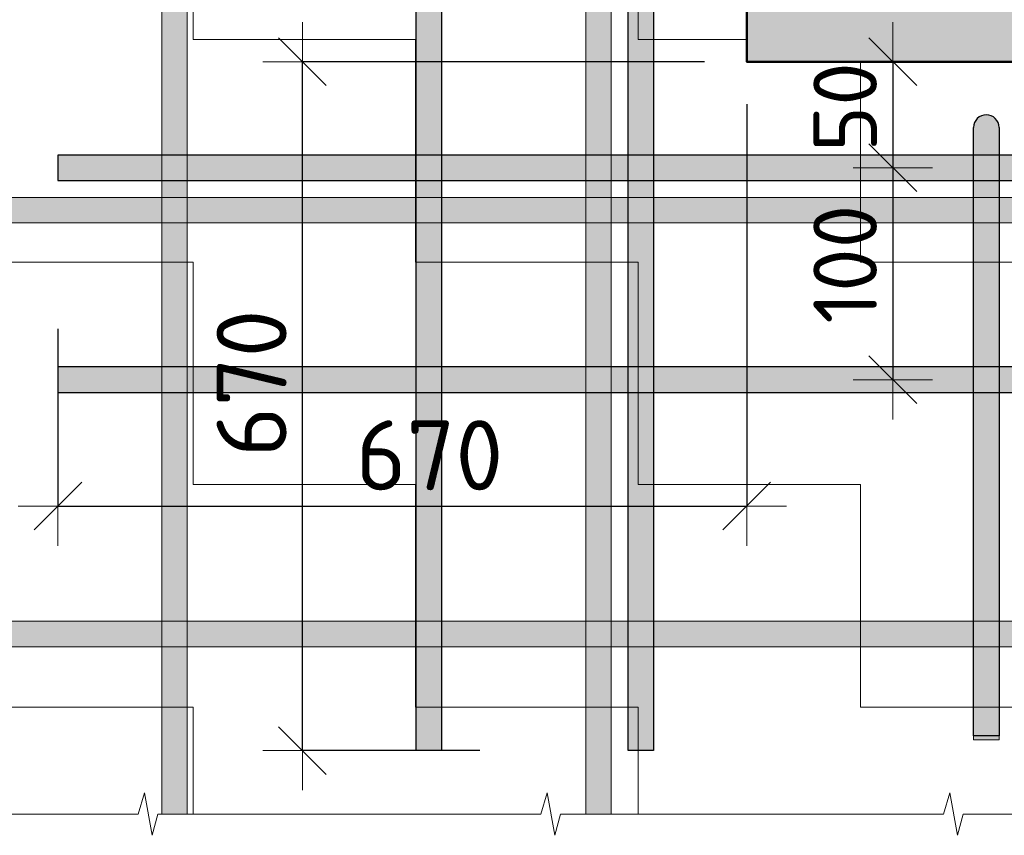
# Model space of a CAD drawing. Header units: metres. Extents: x -38 to 97, y -15 to 21.
# Tile 91 of 118: x 73.838 to 74.303, y 8.025 to 8.409. Entities that reach past the tile are written whole.
import ezdxf

# ---------------------------------------------------------------- set-up
doc = ezdxf.new("R2010")
doc.units = ezdxf.units.M
doc.header["$PDMODE"] = 65
doc.layers.add('XR$3$_3898', color=7, linetype='Continuous')
doc.layers.add('XR$5$_3898', color=7, linetype='Continuous')
doc.layers.add('XR$3$Размерная линия_ общее', color=7, linetype='Continuous', lineweight=13)
doc.layers.add('XR$5$Размерная линия_ общее', color=7, linetype='Continuous', lineweight=13)
doc.styles.add('ISOCPEUR', font='txt')
doc.dimstyles.new('DIMSTYLE_17', dxfattribs={"dimtxt": 0.03, "dimasz": 0.0375, "dimexe": 0, "dimexo": 1e-06, "dimgap": 0.015, "dimtad": 2, "dimdec": 0, "dimlfac": 1000, "dimrnd": 1, "dimzin": 12, "dimdsep": 46, "dimtxsty": 'ISOCPEUR', "dimblk1": 'ALL_ML_STRICH', "dimblk2": 'ALL_ML_STRICH', "dimsah": 1, "dimcen": 0, "dimse1": 1, "dimse2": 1, "dimclrd": 7, "dimclre": 256, "dimclrt": 7, "dimadec": 0, "dimazin": 0, "dimtfac": 1, "dimtdec": 0, "dimtix": 1, "dimtmove": 2, "dimatfit": 3, "dimfxl": 0, "dimtvp": 1.2, "dimtzin": 0, "dimlwd": 0, "dimlwe": -3, "dimarcsym": 0})
doc.dimstyles.new('DIMSTYLE_18', dxfattribs={"dimtxt": 0.03, "dimasz": 0.0375, "dimexe": 0, "dimexo": 1e-06, "dimgap": 0.015, "dimtad": 2, "dimdec": 0, "dimlfac": 1000, "dimrnd": 1, "dimzin": 12, "dimdsep": 46, "dimtxsty": 'ISOCPEUR', "dimblk1": 'ALL_ML_STRICH', "dimblk2": 'ALL_ML_STRICH', "dimsah": 1, "dimcen": 0, "dimse1": 1, "dimse2": 1, "dimclrd": 7, "dimclre": 256, "dimclrt": 7, "dimadec": 0, "dimazin": 0, "dimtfac": 1, "dimtdec": 0, "dimtix": 1, "dimtmove": 2, "dimatfit": 3, "dimfxl": 0, "dimtzin": 0, "dimlwd": 0, "dimlwe": -3, "dimarcsym": 0})
doc.dimstyles.new('DIMSTYLE_19', dxfattribs={"dimtxt": 0.03, "dimasz": 0.0375, "dimexe": 0, "dimexo": 1e-06, "dimgap": 0.015, "dimtad": 2, "dimdec": 0, "dimlfac": 1000, "dimrnd": 1, "dimzin": 12, "dimdsep": 46, "dimtxsty": 'ISOCPEUR', "dimblk1": 'ALL_ML_STRICH', "dimblk2": 'ALL_ML_STRICH', "dimsah": 1, "dimcen": 0, "dimse1": 1, "dimse2": 1, "dimclrd": 7, "dimclre": 256, "dimclrt": 7, "dimadec": 0, "dimazin": 0, "dimtfac": 1, "dimtdec": 0, "dimtix": 1, "dimtmove": 2, "dimatfit": 3, "dimfxl": 0, "dimtvp": 1.2, "dimtzin": 0, "dimlwd": 0, "dimlwe": -3, "dimarcsym": 0})
doc.dimstyles.new('DIMSTYLE_20', dxfattribs={"dimtxt": 0.03, "dimasz": 0.0375, "dimexe": 0, "dimexo": 1e-06, "dimgap": 0.015, "dimtad": 2, "dimdec": 0, "dimlfac": 1000, "dimrnd": 1, "dimzin": 12, "dimdsep": 46, "dimtxsty": 'ISOCPEUR', "dimblk1": 'ALL_ML_STRICH', "dimblk2": 'ALL_ML_STRICH', "dimsah": 1, "dimcen": 0, "dimse1": 1, "dimse2": 1, "dimclrd": 7, "dimclre": 256, "dimclrt": 7, "dimadec": 0, "dimazin": 0, "dimtfac": 1, "dimtdec": 0, "dimtix": 1, "dimtmove": 2, "dimatfit": 3, "dimfxl": 0, "dimtzin": 0, "dimlwd": 0, "dimlwe": -3, "dimarcsym": 0})
doc.dimstyles.new('DIMSTYLE_8', dxfattribs={"dimtxt": 0.033, "dimasz": 0.0375, "dimexe": 0, "dimexo": 0, "dimgap": 0.0165, "dimtad": 2, "dimdec": 0, "dimlfac": 1000, "dimrnd": 1, "dimzin": 12, "dimdsep": 46, "dimtxsty": 'ISOCPEUR', "dimblk1": 'ALL_ML_STRICH', "dimblk2": 'ALL_ML_STRICH', "dimsah": 1, "dimcen": 0, "dimclrd": 7, "dimclre": 256, "dimclrt": 7, "dimadec": 0, "dimazin": 0, "dimtfac": 1, "dimtdec": 0, "dimtix": 1, "dimtmove": 2, "dimatfit": 3, "dimfxl": 0, "dimtzin": 0, "dimlwd": 0, "dimlwe": -3, "dimarcsym": 0})
pattern_1 = [(0, (0.21, 0.21), (0.105, 0.105), [0.105, -0.105]), (90, (0.21, 0.21), (-0.105, 0.105), [0.105, -0.105])]

# ---------------------------------------------------------------- blocks, each defined once
blk = doc.blocks.new('СЛОЖНЫЙ_ОБЪЕКТ_12')
at = {"linetype": 'Continuous', "lineweight": 13, "transparency": 33554687}
blk.add_hatch(color=7, dxfattribs=at).paths.add_polyline_path([(74.11738, 8.0346), (74.11738, 8.6946), (74.10538, 8.6946), (74.10538, 8.0346)])
at = {"color": 7, "linetype": 'Continuous', "lineweight": 13, "transparency": 33554687}
blk.add_lwpolyline([(74.11738, 8.0346), (74.11738, 8.6946), (74.10538, 8.6946), (74.10538, 8.0346), (74.11738, 8.0346)], close=True, dxfattribs=at)
blk = doc.blocks.new('СЛОЖНЫЙ_ОБЪЕКТ_13')
at = {"linetype": 'Continuous', "lineweight": 13, "transparency": 33554687}
blk.add_hatch(color=7, dxfattribs=at).paths.add_polyline_path([(73.91738, 8.0346), (73.91738, 8.6946), (73.90538, 8.6946), (73.90538, 8.0346)])
at = {"color": 7, "linetype": 'Continuous', "lineweight": 13, "transparency": 33554687}
blk.add_lwpolyline([(73.91738, 8.0346), (73.91738, 8.6946), (73.90538, 8.6946), (73.90538, 8.0346), (73.91738, 8.0346)], close=True, dxfattribs=at)
blk = doc.blocks.new('ЭЛЕМЕНТ_УЗОРА_6')
at = {"color": 7, "linetype": 'Continuous', "lineweight": 13, "transparency": 33554687}
for points in [[(73.99638, 8.0346), (73.90347, 8.0346), (73.90081, 8.0246), (73.8972, 8.0446), (73.89416, 8.0346), (73.80638, 8.0346)], [(74.18638, 8.0346), (74.09347, 8.0346), (74.09081, 8.0246), (74.0872, 8.0446), (74.08416, 8.0346), (73.99638, 8.0346)], [(74.37638, 8.0346), (74.28347, 8.0346), (74.28081, 8.0246), (74.2772, 8.0446), (74.27416, 8.0346), (74.18638, 8.0346)]]:
    blk.add_lwpolyline(points, dxfattribs=at)
blk = doc.blocks.new('СЛОЖНЫЙ_ОБЪЕКТ_14')
at = {"linetype": 'Continuous', "lineweight": 13, "transparency": 33554687}
blk.add_hatch(color=7, dxfattribs=at).paths.add_polyline_path([(73.80638, 8.3256), (74.75638, 8.3256), (74.75638, 8.3136), (73.80638, 8.3136)], flags=16)
at = {"color": 7, "linetype": 'Continuous', "lineweight": 13, "transparency": 33554687}
blk.add_lwpolyline([(73.80638, 8.3256), (74.75638, 8.3256), (74.75638, 8.3136), (73.80638, 8.3136), (73.80638, 8.3256)], close=True, dxfattribs=at)
blk = doc.blocks.new('СЛОЖНЫЙ_ОБЪЕКТ_15')
at = {"linetype": 'Continuous', "lineweight": 13, "transparency": 33554687}
blk.add_hatch(color=7, dxfattribs=at).paths.add_polyline_path([(73.80638, 8.1256), (74.75638, 8.1256), (74.75638, 8.1136), (73.80638, 8.1136)], flags=16)
at = {"color": 7, "linetype": 'Continuous', "lineweight": 13, "transparency": 33554687}
blk.add_lwpolyline([(73.80638, 8.1256), (74.75638, 8.1256), (74.75638, 8.1136), (73.80638, 8.1136), (73.80638, 8.1256)], close=True, dxfattribs=at)
blk = doc.blocks.new('СЛОЖНЫЙ_ОБЪЕКТ_16')
at = {"linetype": 'Continuous', "lineweight": 25, "transparency": 33554687}
blk.add_hatch(color=8, dxfattribs=at).paths.add_polyline_path([(73.85638, 8.3336), (74.75638, 8.3336), (74.75638, 8.3456), (73.85638, 8.3456)])
at = {"color": 7, "linetype": 'Continuous', "lineweight": 25, "transparency": 33554687}
blk.add_line((73.85638, 8.3336), (74.75638, 8.3336), dxfattribs=at)
blk.add_lwpolyline([(74.75638, 8.3456), (73.85638, 8.3456), (73.85638, 8.3336)], dxfattribs=at)
blk = doc.blocks.new('СЛОЖНЫЙ_ОБЪЕКТ_17')
at = {"linetype": 'Continuous', "lineweight": 25, "true_color": 0x5f5f5f, "transparency": 33554687}
blk.add_hatch(color=251, dxfattribs=at).paths.add_polyline_path([(74.12538, 8.0646), (74.12538, 8.6946), (74.13738, 8.6946), (74.13738, 8.0646)], flags=16)
at = {"color": 7, "linetype": 'Continuous', "lineweight": 25, "transparency": 33554687}
blk.add_line((74.12538, 8.0646), (74.12538, 8.6946), dxfattribs=at)
blk.add_lwpolyline([(74.13738, 8.6946), (74.13738, 8.0646), (74.12538, 8.0646)], dxfattribs=at)
blk = doc.blocks.new('СЛОЖНЫЙ_ОБЪЕКТ_20')
at = {"linetype": 'Continuous', "lineweight": 13, "true_color": 0xc5c5c5, "transparency": 33554687}
for points in [[(74.2889, 8.36104), (74.28953, 8.36213), (74.29036, 8.36306), (74.29138, 8.3638), (74.29253, 8.36431), (74.29375, 8.36457), (74.29501, 8.36457), (74.29623, 8.36431), (74.29738, 8.3638), (74.29839, 8.36306), (74.29923, 8.36213), (74.29986, 8.36104), (74.30025, 8.35985), (74.30038, 8.3586), (74.30038, 8.0716), (74.28838, 8.0716), (74.28838, 8.3586), (74.28851, 8.35985)], [(74.28838, 8.0716), (74.30038, 8.0716), (74.30038, 8.0696), (74.28838, 8.0696)]]:
    blk.add_hatch(color=9, dxfattribs=at).paths.add_polyline_path(points, flags=16)
at = {"color": 7, "linetype": 'Continuous', "lineweight": 25, "transparency": 33554687}
blk.add_lwpolyline([(74.30038, 8.3586), (74.30038, 8.0716), (74.28838, 8.0716), (74.28838, 8.3586)], dxfattribs=at)
at = {"color": 7, "linetype": 'Continuous', "lineweight": 13, "transparency": 33554687}
blk.add_lwpolyline([(74.28838, 8.0716), (74.30038, 8.0716), (74.30038, 8.0696), (74.28838, 8.0696), (74.28838, 8.0716)], close=True, dxfattribs=at)
at = {"color": 7, "linetype": 'Continuous', "lineweight": 25, "transparency": 33554687}
blk.add_arc((74.29438, 8.3586), 0.006, 0, 180, dxfattribs=at)
blk = doc.blocks.new('СЛОЖНЫЙ_ОБЪЕКТ_26')
at = {"linetype": 'Continuous', "lineweight": 25, "true_color": 0x5f5f5f, "transparency": 33554687}
blk.add_hatch(color=251, dxfattribs=at).paths.add_polyline_path([(74.02538, 8.0646), (74.02538, 8.6946), (74.03738, 8.6946), (74.03738, 8.0646)], flags=16)
at = {"color": 7, "linetype": 'Continuous', "lineweight": 25, "transparency": 33554687}
blk.add_line((74.02538, 8.0646), (74.02538, 8.6946), dxfattribs=at)
blk.add_lwpolyline([(74.03738, 8.6946), (74.03738, 8.0646), (74.02538, 8.0646)], dxfattribs=at)
blk = doc.blocks.new('СЛОЖНЫЙ_ОБЪЕКТ_27')
at = {"linetype": 'Continuous', "lineweight": 25, "transparency": 33554687}
blk.add_hatch(color=8, dxfattribs=at).paths.add_polyline_path([(73.85638, 8.2336), (74.75638, 8.2336), (74.75638, 8.2456), (73.85638, 8.2456)])
at = {"color": 7, "linetype": 'Continuous', "lineweight": 25, "transparency": 33554687}
blk.add_line((73.85638, 8.2336), (74.75638, 8.2336), dxfattribs=at)
blk.add_lwpolyline([(74.75638, 8.2456), (73.85638, 8.2456), (73.85638, 8.2336)], dxfattribs=at)
blk = doc.blocks.new('ALL_ML_STRICH')
at = {"color": 0, "linetype": 'ByBlock', "lineweight": -2}
for p, q in [((0, -0.5), (0, 0.5)), ((-0.3, -0.3), (0.3, 0.3)), ((-1, 0), (0.5, 0))]:
    blk.add_line(p, q, dxfattribs=at)
blk = doc.blocks.new('*D131')
at = {"layer": 'DEFPOINTS', "color": 7, "linetype": 'Continuous', "lineweight": 13, "transparency": 33554687}
for p in [(74.22364, 8.3896), (74.25028, 8.3896), (74.22137, 8.3396)]:
    blk.add_point(p, dxfattribs=at)
at = {"layer": 'XR$3$Размерная линия_ общее', "color": 7, "linetype": 'Continuous', "lineweight": -2, "transparency": 33554687}
blk.add_line((74.25028, 8.3896), (74.25028, 8.3396), dxfattribs=at)
at = {"layer": 'XR$3$Размерная линия_ общее', "color": 7, "linetype": 'Continuous', "lineweight": 13, "transparency": 33554687, "xscale": 0.0375, "yscale": 0.0375, "zscale": 0.0375}
for p, rotation in [((74.25028, 8.3896), 90), ((74.25028, 8.3396), 270)]:
    blk.add_blockref('ALL_ML_STRICH', p, dxfattribs=dict(at, rotation=rotation))
at = {"layer": 'XR$3$Размерная линия_ общее', "color": 7, "linetype": 'Continuous', "lineweight": 13, "transparency": 33554687, "insert": (74.22778, 8.36822), "char_height": 0.03, "width": 0.06, "attachment_point": 5, "rotation": 90, "style": 'ISOCPEUR'}
blk.add_mtext('\\A1;{50}', dxfattribs=at)
blk = doc.blocks.new('*D132')
at = {"layer": 'DEFPOINTS', "color": 7, "linetype": 'Continuous', "lineweight": 13, "transparency": 33554687}
for p in [(74.22137, 8.3396), (74.25028, 8.3396), (74.22364, 8.2396)]:
    blk.add_point(p, dxfattribs=at)
at = {"layer": 'XR$3$Размерная линия_ общее', "color": 7, "linetype": 'Continuous', "lineweight": -2, "transparency": 33554687}
blk.add_line((74.25028, 8.3396), (74.25028, 8.2396), dxfattribs=at)
at = {"layer": 'XR$3$Размерная линия_ общее', "color": 7, "linetype": 'Continuous', "lineweight": 13, "transparency": 33554687, "xscale": 0.0375, "yscale": 0.0375, "zscale": 0.0375}
for p, rotation in [((74.25028, 8.3396), 90), ((74.25028, 8.2396), 270)]:
    blk.add_blockref('ALL_ML_STRICH', p, dxfattribs=dict(at, rotation=rotation))
at = {"layer": 'XR$3$Размерная линия_ общее', "color": 7, "linetype": 'Continuous', "lineweight": 13, "transparency": 33554687, "insert": (74.22778, 8.2941), "char_height": 0.03, "width": 0.09, "attachment_point": 5, "rotation": 90, "style": 'ISOCPEUR'}
blk.add_mtext('\\A1;{100}', dxfattribs=at)
blk = doc.blocks.new('*D165')
at = {"layer": 'DEFPOINTS', "color": 7, "linetype": 'Continuous', "lineweight": 13, "transparency": 33554687}
for p in [(74.18138, 8.3896), (73.97172, 8.0646), (74.07538, 8.0646)]:
    blk.add_point(p, dxfattribs=at)
at = {"layer": 'XR$3$Размерная линия_ общее', "color": 253, "linetype": 'Continuous', "lineweight": -2, "true_color": 0xa0a0a0, "transparency": 33554687}
for p, q in [((74.16138, 8.3896), (73.97172, 8.3896)), ((74.05538, 8.0646), (73.97172, 8.0646))]:
    blk.add_line(p, q, dxfattribs=at)
at = {"layer": 'XR$3$Размерная линия_ общее', "color": 7, "linetype": 'Continuous', "lineweight": -2, "transparency": 33554687}
blk.add_line((73.97172, 8.0646), (73.97172, 8.3896), dxfattribs=at)
at = {"layer": 'XR$3$Размерная линия_ общее', "color": 7, "linetype": 'Continuous', "lineweight": 13, "transparency": 33554687, "xscale": 0.0375, "yscale": 0.0375, "zscale": 0.0375}
for p, rotation in [((73.97172, 8.3896), 90), ((73.97172, 8.0646), 270)]:
    blk.add_blockref('ALL_ML_STRICH', p, dxfattribs=dict(at, rotation=rotation))
at = {"layer": 'XR$3$Размерная линия_ общее', "color": 7, "linetype": 'Continuous', "lineweight": 13, "transparency": 33554687, "insert": (73.93122, 8.2031), "char_height": 0.033, "width": 0.00165, "attachment_point": 1, "rotation": 90, "line_spacing_factor": 0.60241, "style": 'ISOCPEUR'}
blk.add_mtext('670', dxfattribs=at)
blk = doc.blocks.new('*D166')
at = {"layer": 'DEFPOINTS', "color": 7, "linetype": 'Continuous', "lineweight": 13, "transparency": 33554687}
for p in [(74.18138, 8.3896), (73.85638, 8.2836), (73.85638, 8.17994)]:
    blk.add_point(p, dxfattribs=at)
at = {"layer": 'XR$3$Размерная линия_ общее', "color": 253, "linetype": 'Continuous', "lineweight": -2, "true_color": 0xa0a0a0, "transparency": 33554687}
for p, q in [((74.18138, 8.3696), (74.18138, 8.17994)), ((73.85638, 8.2636), (73.85638, 8.17994))]:
    blk.add_line(p, q, dxfattribs=at)
at = {"layer": 'XR$3$Размерная линия_ общее', "color": 7, "linetype": 'Continuous', "lineweight": -2, "transparency": 33554687}
blk.add_line((73.85638, 8.17994), (74.18138, 8.17994), dxfattribs=at)
at = {"layer": 'XR$3$Размерная линия_ общее', "color": 7, "linetype": 'Continuous', "lineweight": 13, "transparency": 33554687, "xscale": 0.0375, "yscale": 0.0375, "zscale": 0.0375, "rotation": 180}
blk.add_blockref('ALL_ML_STRICH', (73.85638, 8.17994), dxfattribs=at)
at = {"layer": 'XR$3$Размерная линия_ общее', "color": 7, "linetype": 'Continuous', "lineweight": 13, "transparency": 33554687, "xscale": 0.0375, "yscale": 0.0375, "zscale": 0.0375}
blk.add_blockref('ALL_ML_STRICH', (74.18138, 8.17994), dxfattribs=at)
at = {"layer": 'XR$3$Размерная линия_ общее', "color": 7, "linetype": 'Continuous', "lineweight": 13, "transparency": 33554687, "insert": (73.99688, 8.22044), "char_height": 0.033, "width": 0.00165, "attachment_point": 1, "line_spacing_factor": 0.60241, "style": 'ISOCPEUR'}
blk.add_mtext('670', dxfattribs=at)
blk = doc.blocks.new('СЛОЖНЫЙ_ОБЪЕКТ_51')
at = {"linetype": 'Continuous', "lineweight": 13, "transparency": 33554687}
blk.add_hatch(color=7, dxfattribs=at).paths.add_polyline_path([(74.11738, 8.0346), (74.11738, 8.6946), (74.10538, 8.6946), (74.10538, 8.0346)])
at = {"color": 7, "linetype": 'Continuous', "lineweight": 13, "transparency": 33554687}
blk.add_lwpolyline([(74.11738, 8.0346), (74.11738, 8.6946), (74.10538, 8.6946), (74.10538, 8.0346), (74.11738, 8.0346)], close=True, dxfattribs=at)
blk = doc.blocks.new('СЛОЖНЫЙ_ОБЪЕКТ_52')
at = {"linetype": 'Continuous', "lineweight": 13, "transparency": 33554687}
blk.add_hatch(color=7, dxfattribs=at).paths.add_polyline_path([(73.91738, 8.0346), (73.91738, 8.6946), (73.90538, 8.6946), (73.90538, 8.0346)])
at = {"color": 7, "linetype": 'Continuous', "lineweight": 13, "transparency": 33554687}
blk.add_lwpolyline([(73.91738, 8.0346), (73.91738, 8.6946), (73.90538, 8.6946), (73.90538, 8.0346), (73.91738, 8.0346)], close=True, dxfattribs=at)
blk = doc.blocks.new('ЭЛЕМЕНТ_УЗОРА_18')
at = {"color": 7, "linetype": 'Continuous', "lineweight": 13, "transparency": 33554687}
for points in [[(73.99638, 8.0346), (73.90347, 8.0346), (73.90081, 8.0246), (73.8972, 8.0446), (73.89416, 8.0346), (73.80638, 8.0346)], [(74.18638, 8.0346), (74.09347, 8.0346), (74.09081, 8.0246), (74.0872, 8.0446), (74.08416, 8.0346), (73.99638, 8.0346)], [(74.37638, 8.0346), (74.28347, 8.0346), (74.28081, 8.0246), (74.2772, 8.0446), (74.27416, 8.0346), (74.18638, 8.0346)]]:
    blk.add_lwpolyline(points, dxfattribs=at)
blk = doc.blocks.new('СЛОЖНЫЙ_ОБЪЕКТ_53')
at = {"linetype": 'Continuous', "lineweight": 13, "transparency": 33554687}
blk.add_hatch(color=7, dxfattribs=at).paths.add_polyline_path([(73.80638, 8.3256), (74.75638, 8.3256), (74.75638, 8.3136), (73.80638, 8.3136)], flags=16)
at = {"color": 7, "linetype": 'Continuous', "lineweight": 13, "transparency": 33554687}
blk.add_lwpolyline([(73.80638, 8.3256), (74.75638, 8.3256), (74.75638, 8.3136), (73.80638, 8.3136), (73.80638, 8.3256)], close=True, dxfattribs=at)
blk = doc.blocks.new('СЛОЖНЫЙ_ОБЪЕКТ_54')
at = {"linetype": 'Continuous', "lineweight": 13, "transparency": 33554687}
blk.add_hatch(color=7, dxfattribs=at).paths.add_polyline_path([(73.80638, 8.1256), (74.75638, 8.1256), (74.75638, 8.1136), (73.80638, 8.1136)], flags=16)
at = {"color": 7, "linetype": 'Continuous', "lineweight": 13, "transparency": 33554687}
blk.add_lwpolyline([(73.80638, 8.1256), (74.75638, 8.1256), (74.75638, 8.1136), (73.80638, 8.1136), (73.80638, 8.1256)], close=True, dxfattribs=at)
blk = doc.blocks.new('СЛОЖНЫЙ_ОБЪЕКТ_55')
at = {"linetype": 'Continuous', "lineweight": 25, "transparency": 33554687}
blk.add_hatch(color=8, dxfattribs=at).paths.add_polyline_path([(73.85638, 8.3336), (74.75638, 8.3336), (74.75638, 8.3456), (73.85638, 8.3456)])
at = {"color": 7, "linetype": 'Continuous', "lineweight": 25, "transparency": 33554687}
blk.add_line((73.85638, 8.3336), (74.75638, 8.3336), dxfattribs=at)
blk.add_lwpolyline([(74.75638, 8.3456), (73.85638, 8.3456), (73.85638, 8.3336)], dxfattribs=at)
blk = doc.blocks.new('СЛОЖНЫЙ_ОБЪЕКТ_56')
at = {"linetype": 'Continuous', "lineweight": 25, "true_color": 0x5f5f5f, "transparency": 33554687}
blk.add_hatch(color=251, dxfattribs=at).paths.add_polyline_path([(74.12538, 8.0646), (74.12538, 8.6946), (74.13738, 8.6946), (74.13738, 8.0646)], flags=16)
at = {"color": 7, "linetype": 'Continuous', "lineweight": 25, "transparency": 33554687}
blk.add_line((74.12538, 8.0646), (74.12538, 8.6946), dxfattribs=at)
blk.add_lwpolyline([(74.13738, 8.6946), (74.13738, 8.0646), (74.12538, 8.0646)], dxfattribs=at)
blk = doc.blocks.new('СЛОЖНЫЙ_ОБЪЕКТ_59')
at = {"linetype": 'Continuous', "lineweight": 13, "true_color": 0xc5c5c5, "transparency": 33554687}
for points in [[(74.2889, 8.36104), (74.28953, 8.36213), (74.29036, 8.36306), (74.29138, 8.3638), (74.29253, 8.36431), (74.29375, 8.36457), (74.29501, 8.36457), (74.29623, 8.36431), (74.29738, 8.3638), (74.29839, 8.36306), (74.29923, 8.36213), (74.29986, 8.36104), (74.30025, 8.35985), (74.30038, 8.3586), (74.30038, 8.0716), (74.28838, 8.0716), (74.28838, 8.3586), (74.28851, 8.35985)], [(74.28838, 8.0716), (74.30038, 8.0716), (74.30038, 8.0696), (74.28838, 8.0696)]]:
    blk.add_hatch(color=9, dxfattribs=at).paths.add_polyline_path(points, flags=16)
at = {"color": 7, "linetype": 'Continuous', "lineweight": 25, "transparency": 33554687}
blk.add_lwpolyline([(74.30038, 8.3586), (74.30038, 8.0716), (74.28838, 8.0716), (74.28838, 8.3586)], dxfattribs=at)
at = {"color": 7, "linetype": 'Continuous', "lineweight": 13, "transparency": 33554687}
blk.add_lwpolyline([(74.28838, 8.0716), (74.30038, 8.0716), (74.30038, 8.0696), (74.28838, 8.0696), (74.28838, 8.0716)], close=True, dxfattribs=at)
at = {"color": 7, "linetype": 'Continuous', "lineweight": 25, "transparency": 33554687}
blk.add_arc((74.29438, 8.3586), 0.006, 0, 180, dxfattribs=at)
blk = doc.blocks.new('СЛОЖНЫЙ_ОБЪЕКТ_65')
at = {"linetype": 'Continuous', "lineweight": 25, "true_color": 0x5f5f5f, "transparency": 33554687}
blk.add_hatch(color=251, dxfattribs=at).paths.add_polyline_path([(74.02538, 8.0646), (74.02538, 8.6946), (74.03738, 8.6946), (74.03738, 8.0646)], flags=16)
at = {"color": 7, "linetype": 'Continuous', "lineweight": 25, "transparency": 33554687}
blk.add_line((74.02538, 8.0646), (74.02538, 8.6946), dxfattribs=at)
blk.add_lwpolyline([(74.03738, 8.6946), (74.03738, 8.0646), (74.02538, 8.0646)], dxfattribs=at)
blk = doc.blocks.new('СЛОЖНЫЙ_ОБЪЕКТ_66')
at = {"linetype": 'Continuous', "lineweight": 25, "transparency": 33554687}
blk.add_hatch(color=8, dxfattribs=at).paths.add_polyline_path([(73.85638, 8.2336), (74.75638, 8.2336), (74.75638, 8.2456), (73.85638, 8.2456)])
at = {"color": 7, "linetype": 'Continuous', "lineweight": 25, "transparency": 33554687}
blk.add_line((73.85638, 8.2336), (74.75638, 8.2336), dxfattribs=at)
blk.add_lwpolyline([(74.75638, 8.2456), (73.85638, 8.2456), (73.85638, 8.2336)], dxfattribs=at)
blk = doc.blocks.new('*D400')
at = {"layer": 'DEFPOINTS', "color": 7, "linetype": 'Continuous', "lineweight": 13, "transparency": 33554687}
for p in [(74.22364, 8.3896), (74.25028, 8.3896), (74.22137, 8.3396)]:
    blk.add_point(p, dxfattribs=at)
at = {"layer": 'XR$5$Размерная линия_ общее', "color": 7, "linetype": 'Continuous', "lineweight": -2, "transparency": 33554687}
blk.add_line((74.25028, 8.3896), (74.25028, 8.3396), dxfattribs=at)
at = {"layer": 'XR$5$Размерная линия_ общее', "color": 7, "linetype": 'Continuous', "lineweight": 13, "transparency": 33554687, "xscale": 0.0375, "yscale": 0.0375, "zscale": 0.0375}
for p, rotation in [((74.25028, 8.3896), 90), ((74.25028, 8.3396), 270)]:
    blk.add_blockref('ALL_ML_STRICH', p, dxfattribs=dict(at, rotation=rotation))
at = {"layer": 'XR$5$Размерная линия_ общее', "color": 7, "linetype": 'Continuous', "lineweight": 13, "transparency": 33554687, "insert": (74.22778, 8.36822), "char_height": 0.03, "width": 0.06, "attachment_point": 5, "rotation": 90, "style": 'ISOCPEUR'}
blk.add_mtext('\\A1;{50}', dxfattribs=at)
blk = doc.blocks.new('*D401')
at = {"layer": 'DEFPOINTS', "color": 7, "linetype": 'Continuous', "lineweight": 13, "transparency": 33554687}
for p in [(74.22137, 8.3396), (74.25028, 8.3396), (74.22364, 8.2396)]:
    blk.add_point(p, dxfattribs=at)
at = {"layer": 'XR$5$Размерная линия_ общее', "color": 7, "linetype": 'Continuous', "lineweight": -2, "transparency": 33554687}
blk.add_line((74.25028, 8.3396), (74.25028, 8.2396), dxfattribs=at)
at = {"layer": 'XR$5$Размерная линия_ общее', "color": 7, "linetype": 'Continuous', "lineweight": 13, "transparency": 33554687, "xscale": 0.0375, "yscale": 0.0375, "zscale": 0.0375}
for p, rotation in [((74.25028, 8.3396), 90), ((74.25028, 8.2396), 270)]:
    blk.add_blockref('ALL_ML_STRICH', p, dxfattribs=dict(at, rotation=rotation))
at = {"layer": 'XR$5$Размерная линия_ общее', "color": 7, "linetype": 'Continuous', "lineweight": 13, "transparency": 33554687, "insert": (74.22778, 8.2941), "char_height": 0.03, "width": 0.09, "attachment_point": 5, "rotation": 90, "style": 'ISOCPEUR'}
blk.add_mtext('\\A1;{100}', dxfattribs=at)
blk = doc.blocks.new('*D455')
at = {"layer": 'DEFPOINTS', "color": 7, "linetype": 'Continuous', "lineweight": 13, "transparency": 33554687}
for p in [(74.18138, 8.3896), (73.97172, 8.0646), (74.07538, 8.0646)]:
    blk.add_point(p, dxfattribs=at)
at = {"layer": 'XR$5$Размерная линия_ общее', "color": 253, "linetype": 'Continuous', "lineweight": -2, "true_color": 0xa0a0a0, "transparency": 33554687}
for p, q in [((74.16138, 8.3896), (73.97172, 8.3896)), ((74.05538, 8.0646), (73.97172, 8.0646))]:
    blk.add_line(p, q, dxfattribs=at)
at = {"layer": 'XR$5$Размерная линия_ общее', "color": 7, "linetype": 'Continuous', "lineweight": -2, "transparency": 33554687}
blk.add_line((73.97172, 8.0646), (73.97172, 8.3896), dxfattribs=at)
at = {"layer": 'XR$5$Размерная линия_ общее', "color": 7, "linetype": 'Continuous', "lineweight": 13, "transparency": 33554687, "xscale": 0.0375, "yscale": 0.0375, "zscale": 0.0375}
for p, rotation in [((73.97172, 8.3896), 90), ((73.97172, 8.0646), 270)]:
    blk.add_blockref('ALL_ML_STRICH', p, dxfattribs=dict(at, rotation=rotation))
at = {"layer": 'XR$5$Размерная линия_ общее', "color": 7, "linetype": 'Continuous', "lineweight": 13, "transparency": 33554687, "insert": (73.93122, 8.2031), "char_height": 0.033, "width": 0.00165, "attachment_point": 1, "rotation": 90, "line_spacing_factor": 0.60241, "style": 'ISOCPEUR'}
blk.add_mtext('670', dxfattribs=at)
blk = doc.blocks.new('*D456')
at = {"layer": 'DEFPOINTS', "color": 7, "linetype": 'Continuous', "lineweight": 13, "transparency": 33554687}
for p in [(74.18138, 8.3896), (73.85638, 8.2836), (73.85638, 8.17994)]:
    blk.add_point(p, dxfattribs=at)
at = {"layer": 'XR$5$Размерная линия_ общее', "color": 253, "linetype": 'Continuous', "lineweight": -2, "true_color": 0xa0a0a0, "transparency": 33554687}
for p, q in [((74.18138, 8.3696), (74.18138, 8.17994)), ((73.85638, 8.2636), (73.85638, 8.17994))]:
    blk.add_line(p, q, dxfattribs=at)
at = {"layer": 'XR$5$Размерная линия_ общее', "color": 7, "linetype": 'Continuous', "lineweight": -2, "transparency": 33554687}
blk.add_line((73.85638, 8.17994), (74.18138, 8.17994), dxfattribs=at)
at = {"layer": 'XR$5$Размерная линия_ общее', "color": 7, "linetype": 'Continuous', "lineweight": 13, "transparency": 33554687, "xscale": 0.0375, "yscale": 0.0375, "zscale": 0.0375, "rotation": 180}
blk.add_blockref('ALL_ML_STRICH', (73.85638, 8.17994), dxfattribs=at)
at = {"layer": 'XR$5$Размерная линия_ общее', "color": 7, "linetype": 'Continuous', "lineweight": 13, "transparency": 33554687, "xscale": 0.0375, "yscale": 0.0375, "zscale": 0.0375}
blk.add_blockref('ALL_ML_STRICH', (74.18138, 8.17994), dxfattribs=at)
at = {"layer": 'XR$5$Размерная линия_ общее', "color": 7, "linetype": 'Continuous', "lineweight": 13, "transparency": 33554687, "insert": (73.99688, 8.22044), "char_height": 0.033, "width": 0.00165, "attachment_point": 1, "line_spacing_factor": 0.60241, "style": 'ISOCPEUR'}
blk.add_mtext('670', dxfattribs=at)

msp = doc.modelspace()

# ---------------------------------------------------------------- hatches: boundary and pattern name
at = {"linetype": 'Continuous', "lineweight": 13, "transparency": 33554687}
h = msp.add_hatch(dxfattribs=at)
h.set_pattern_fill('____', scale=0.105, style=0, pattern_type=2)
h.set_pattern_definition(pattern_1)
h.paths.add_polyline_path([(73.80638, 8.6946), (73.80638, 8.0346), (74.75638, 8.0346), (74.75638, 8.3896), (74.18138, 8.3896), (74.18138, 8.6946)], flags=0)
h = msp.add_hatch(dxfattribs=at)
h.set_pattern_fill('____', scale=0.105, style=0, pattern_type=2)
h.set_pattern_definition(pattern_1)
h.paths.add_polyline_path([(73.80638, 8.6946), (73.80638, 8.0346), (74.75638, 8.0346), (74.75638, 8.3896), (74.18138, 8.3896), (74.18138, 8.6946)], flags=0)
at = {"linetype": 'Continuous', "lineweight": 13, "true_color": 0x696969, "transparency": 33554687}
msp.add_hatch(color=251, dxfattribs=at).paths.add_polyline_path([(74.75638, 8.4106), (74.25957, 8.46779), (74.18138, 8.6946), (74.18138, 8.3896), (74.75638, 8.3896)])
msp.add_hatch(color=251, dxfattribs=at).paths.add_polyline_path([(74.75638, 8.4106), (74.25957, 8.46779), (74.18138, 8.6946), (74.18138, 8.3896), (74.75638, 8.3896)])

# ---------------------------------------------------------------- linework, layer by layer
at = {"layer": 'XR$3$_3898', "color": 7, "linetype": 'Continuous', "lineweight": 50, "transparency": 33554687}
msp.add_lwpolyline([(74.75638, 8.3896), (74.18138, 8.3896), (74.18138, 8.6946)], dxfattribs=at)
at = {"layer": 'XR$5$_3898', "color": 7, "linetype": 'Continuous', "lineweight": 50, "transparency": 33554687}
msp.add_lwpolyline([(74.75638, 8.3896), (74.18138, 8.3896), (74.18138, 8.6946)], dxfattribs=at)

# ---------------------------------------------------------------- block references
at = {"color": 7, "linetype": 'Continuous', "lineweight": 13, "transparency": 33554687}
for name in ['ЭЛЕМЕНТ_УЗОРА_6', 'ЭЛЕМЕНТ_УЗОРА_18', 'СЛОЖНЫЙ_ОБЪЕКТ_13', 'СЛОЖНЫЙ_ОБЪЕКТ_52', 'СЛОЖНЫЙ_ОБЪЕКТ_12', 'СЛОЖНЫЙ_ОБЪЕКТ_51', 'СЛОЖНЫЙ_ОБЪЕКТ_20', 'СЛОЖНЫЙ_ОБЪЕКТ_59', 'СЛОЖНЫЙ_ОБЪЕКТ_14', 'СЛОЖНЫЙ_ОБЪЕКТ_53', 'СЛОЖНЫЙ_ОБЪЕКТ_15', 'СЛОЖНЫЙ_ОБЪЕКТ_54']:
    msp.add_blockref(name, (0, 0), dxfattribs=at)
at = {"color": 7, "linetype": 'Continuous', "lineweight": 25, "transparency": 33554687}
for name in ['СЛОЖНЫЙ_ОБЪЕКТ_26', 'СЛОЖНЫЙ_ОБЪЕКТ_65', 'СЛОЖНЫЙ_ОБЪЕКТ_17', 'СЛОЖНЫЙ_ОБЪЕКТ_56', 'СЛОЖНЫЙ_ОБЪЕКТ_16', 'СЛОЖНЫЙ_ОБЪЕКТ_55', 'СЛОЖНЫЙ_ОБЪЕКТ_27', 'СЛОЖНЫЙ_ОБЪЕКТ_66']:
    msp.add_blockref(name, (0, 0), dxfattribs=at)

# ---------------------------------------------------------------- dimensions: what is measured, and where the dimension line sits
at = {"layer": 'XR$3$Размерная линия_ общее', "color": 7, "linetype": 'Continuous', "lineweight": 13, "transparency": 33554687}
dim = msp.add_linear_dim(base=(73.97172, 8.3896), p1=(74.05538, 8.0646), p2=(74.16138, 8.3896), angle=90, text='670', dimstyle='DIMSTYLE_8', override={"dimpost": '<>', "dimclrd": 7, "dimclre": 253, "dimclrt": 7, "dimlwd": 0, "dimlwe": 65533}, dxfattribs=at)
dim.commit()
dim.dimension.update_dxf_attribs({"geometry": '*D165', "text_midpoint": (73.95522, 8.2271), "dimtype": 160})
for base, p1, p2, dimstyle, picture, middle in [((74.25028, 8.3396), (74.22364, 8.3896), (74.22137, 8.3396), 'DIMSTYLE_17', '*D131', (74.22778, 8.36822)), ((74.25028, 8.2396), (74.22137, 8.3396), (74.22364, 8.2396), 'DIMSTYLE_18', '*D132', (74.22778, 8.2941))]:
    dim = msp.add_linear_dim(base=base, p1=p1, p2=p2, angle=270, dimstyle=dimstyle, override={"dimpost": '<>', "dimclrd": 7, "dimclre": 253, "dimclrt": 7, "dimlwd": 0, "dimlwe": 65533}, dxfattribs=at)
    dim.commit()
    dim.dimension.update_dxf_attribs({"geometry": picture, "text_midpoint": middle, "dimtype": 160})
dim = msp.add_linear_dim(base=(74.18138, 8.17994), p1=(73.85638, 8.2636), p2=(74.18138, 8.3696), text='670', dimstyle='DIMSTYLE_8', override={"dimpost": '<>', "dimclrd": 7, "dimclre": 253, "dimclrt": 7, "dimlwd": 0, "dimlwe": 65533}, dxfattribs=at)
dim.commit()
dim.dimension.update_dxf_attribs({"geometry": '*D166', "text_midpoint": (74.01888, 8.19644), "dimtype": 160})
at = {"layer": 'XR$5$Размерная линия_ общее', "color": 7, "linetype": 'Continuous', "lineweight": 13, "transparency": 33554687}
dim = msp.add_linear_dim(base=(73.97172, 8.3896), p1=(74.05538, 8.0646), p2=(74.16138, 8.3896), angle=90, text='670', dimstyle='DIMSTYLE_8', override={"dimpost": '<>', "dimclrd": 7, "dimclre": 253, "dimclrt": 7, "dimlwd": 0, "dimlwe": 65533}, dxfattribs=at)
dim.commit()
dim.dimension.update_dxf_attribs({"geometry": '*D455', "text_midpoint": (73.95522, 8.2271), "dimtype": 160})
for base, p1, p2, dimstyle, picture, middle in [((74.25028, 8.3396), (74.22364, 8.3896), (74.22137, 8.3396), 'DIMSTYLE_19', '*D400', (74.22778, 8.36822)), ((74.25028, 8.2396), (74.22137, 8.3396), (74.22364, 8.2396), 'DIMSTYLE_20', '*D401', (74.22778, 8.2941))]:
    dim = msp.add_linear_dim(base=base, p1=p1, p2=p2, angle=270, dimstyle=dimstyle, override={"dimpost": '<>', "dimclrd": 7, "dimclre": 253, "dimclrt": 7, "dimlwd": 0, "dimlwe": 65533}, dxfattribs=at)
    dim.commit()
    dim.dimension.update_dxf_attribs({"geometry": picture, "text_midpoint": middle, "dimtype": 160})
dim = msp.add_linear_dim(base=(74.18138, 8.17994), p1=(73.85638, 8.2636), p2=(74.18138, 8.3696), text='670', dimstyle='DIMSTYLE_8', override={"dimpost": '<>', "dimclrd": 7, "dimclre": 253, "dimclrt": 7, "dimlwd": 0, "dimlwe": 65533}, dxfattribs=at)
dim.commit()
dim.dimension.update_dxf_attribs({"geometry": '*D456', "text_midpoint": (74.01888, 8.19644), "dimtype": 160})

doc.saveas('drawing.dxf')
